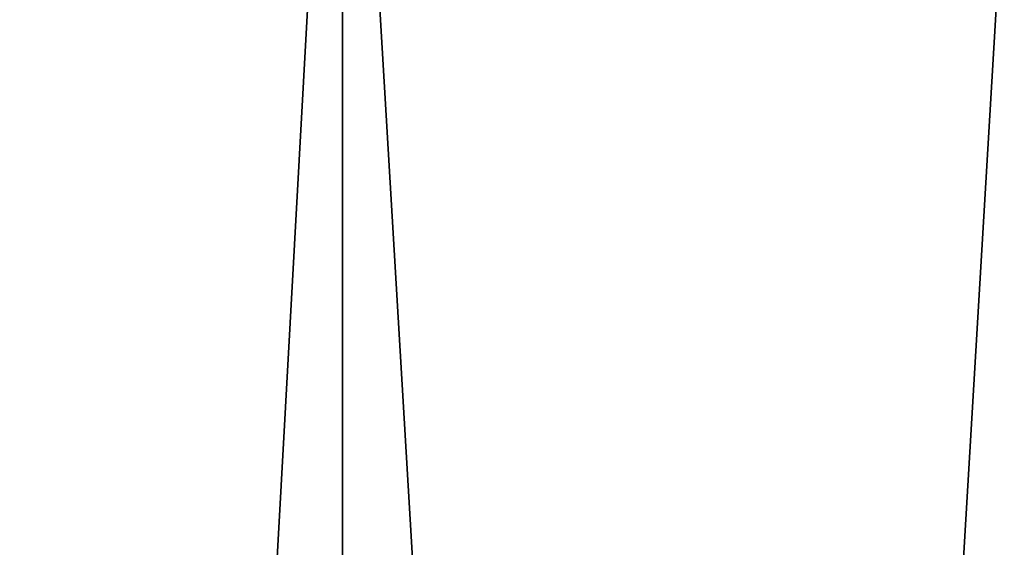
# Model space of a CAD drawing. Extents: x -0.031 to 0.119, y -0.131 to 0.101.
# Tile 4 of 256: x -0.00436 to -0.00013, y -0.03335 to -0.03109. Entities that reach past the tile are written whole.
import ezdxf

# ---------------------------------------------------------------- set-up
doc = ezdxf.new("R2010")
doc.units = 0
doc.layers.add('mesh', color=7, linetype='CONTINUOUS')

msp = doc.modelspace()

# ---------------------------------------------------------------- meshes
at = {"layer": 'mesh'}
mesh = msp.add_polyface(dxfattribs=at)
corners = [(0.011084, -0.078331, 0.2843702), (0.011084, -0.028331, 0.2843702), (0.011475, -0.078331, 0.2814003), (0.0099377, -0.028331, 0.2871378), (0.0099377, -0.078331, 0.2871378), (0.0081141, -0.028331, 0.2895143), (0.0081141, -0.078331, 0.2895143), (0.0057375, -0.028331, 0.2913379), (0.0057375, -0.078331, 0.2913379), (0.00297, -0.028331, 0.2924843), (0.00297, -0.078331, 0.2924843), (0, -0.028331, 0.2928753), (0, -0.078331, 0.2928753), (-0.0029699, -0.028331, 0.2924843), (-0.0029699, -0.078331, 0.2924843), (-0.0057375, -0.028331, 0.2913379), (-0.0057375, -0.078331, 0.2913379), (-0.008114, -0.028331, 0.2895143), (-0.008114, -0.078331, 0.2895143), (-0.0099376, -0.028331, 0.2871378), (-0.0099376, -0.078331, 0.2871378), (-0.011084, -0.028331, 0.2843702), (-0.011084, -0.078331, 0.2843702), (-0.011475, -0.028331, 0.2814003), (-0.011475, -0.078331, 0.2814003), (-0.011084, -0.028331, 0.2784303), (-0.011084, -0.078331, 0.2784303), (-0.0099376, -0.028331, 0.2756628), (-0.0099376, -0.078331, 0.2756628), (-0.008114, -0.028331, 0.2732862), (-0.008114, -0.078331, 0.2732862), (-0.0057375, -0.028331, 0.2714626), (-0.0057375, -0.078331, 0.2714626), (-0.0029699, -0.028331, 0.2703163), (-0.0029699, -0.078331, 0.2703163), (0, -0.028331, 0.2699253), (0, -0.078331, 0.2699253), (0.00297, -0.028331, 0.2703163), (0.00297, -0.078331, 0.2703163), (0.0057375, -0.028331, 0.2714626), (0.0057375, -0.078331, 0.2714626), (0.0081141, -0.028331, 0.2732862), (0.0081141, -0.078331, 0.2732862), (0.0099377, -0.028331, 0.2756628), (0.0099377, -0.078331, 0.2756628), (0.011084, -0.028331, 0.2784303), (0.011084, -0.078331, 0.2784303), (0.011475, -0.028331, 0.2814003), (0, -0.0830106, 0.2695388), (0.001037, -0.0309131, 0.0366827), (0.0005169, -0.0309236, 0.0364675), (-0.0000412, -0.0310344, 0.0385584)]
mesh.append_faces([[corners[k] for k in face] for face in [(0, 1, 2, 2), (0, 3, 1, 1), (4, 3, 0, 0), (4, 5, 3, 3), (6, 5, 4, 4), (6, 7, 5, 5), (8, 7, 6, 6), (8, 9, 7, 7), (10, 9, 8, 8), (10, 11, 9, 9), (12, 11, 10, 10), (12, 13, 11, 11), (14, 13, 12, 12), (14, 15, 13, 13), (16, 15, 14, 14), (16, 17, 15, 15), (18, 17, 16, 16), (18, 19, 17, 17), (20, 19, 18, 18), (20, 21, 19, 19), (22, 21, 20, 20), (22, 23, 21, 21), (24, 23, 22, 22), (24, 25, 23, 23), (26, 25, 24, 24), (26, 27, 25, 25), (28, 27, 26, 26), (28, 29, 27, 27), (30, 29, 28, 28), (30, 31, 29, 29), (32, 31, 30, 30), (32, 33, 31, 31), (34, 33, 32, 32), (34, 35, 33, 33), (36, 35, 34, 34), (36, 37, 35, 35), (38, 37, 36, 36), (38, 39, 37, 37), (40, 39, 38, 38), (40, 41, 39, 39), (42, 41, 40, 40), (42, 43, 41, 41), (44, 43, 42, 42), (44, 45, 43, 43), (46, 45, 44, 44), (46, 47, 45, 45), (2, 47, 46, 46), (2, 1, 47, 47), (48, 36, 34, 34), (49, 50, 51, 51)]])

doc.saveas('drawing.dxf')
